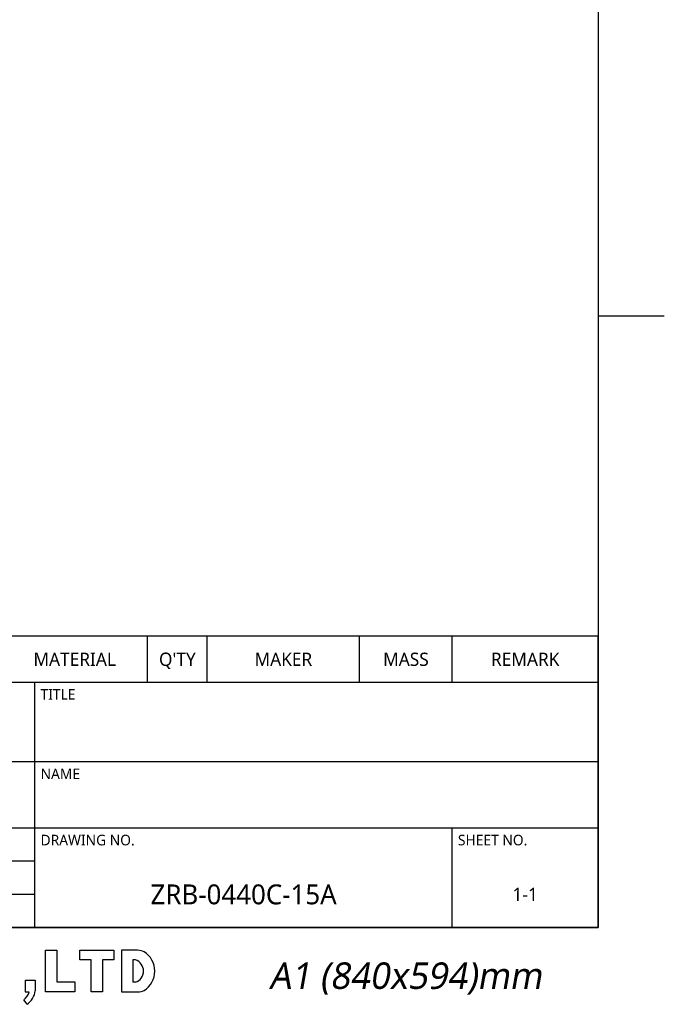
# Model space of a CAD drawing. Header units: millimetres. Extents: x 16 to 3344, y 34 to 2360.
# Tile 36 of 101: x 2931 to 3320, y 34 to 628. Entities that reach past the tile are written whole.
import ezdxf

# ---------------------------------------------------------------- set-up
doc = ezdxf.new("R2010")
doc.units = ezdxf.units.MM
doc.header["$LTSCALE"] = 185.02
doc.layers.get('0').update_dxf_attribs({"linetype": 'CONTINUOUS'})
doc.styles.add('TEXTSTYLE_2', font='malgun.ttf')
doc.styles.add('TEXTSTYLE_3', font='malgun.ttf')

# ---------------------------------------------------------------- blocks, each defined once
blk = doc.blocks.new('TABLE_BL2', base_point=(2930, 167.99))
at = {"color": 134}
for p, q in [((3280, 255.99), (2580, 255.99)), ((2580, 79.99), (2580, 255.99)), ((2616, 227.99), (2616, 255.99)), ((2780, 227.99), (2780, 255.99)), ((2920, 227.99), (2920, 255.99)), ((3008, 227.99), (3008, 255.99)), ((3044, 227.99), (3044, 255.99)), ((3136, 227.99), (3136, 255.99)), ((3192, 227.99), (3192, 255.99)), ((3280, 79.99), (3280, 255.99)), ((3280, 227.99), (2580, 227.99)), ((2760, 179.99), (2760, 227.99)), ((2940, 79.99), (2940, 227.99)), ((3280, 179.99), (2580, 179.99)), ((2652, 139.99), (2652, 179.99)), ((2712, 119.99), (2712, 179.99)), ((2800, 139.99), (2800, 179.99)), ((3280, 139.99), (2580, 139.99)), ((3192, 79.99), (3192, 139.99)), ((2940, 119.99), (2580, 119.99)), ((2640, 79.99), (2640, 119.99)), ((2696, 79.99), (2696, 119.99)), ((2760, 79.99), (2760, 119.99)), ((2820, 79.99), (2820, 119.99)), ((2876, 79.99), (2876, 119.99)), ((2940, 99.99), (2580, 99.99)), ((3280, 79.99), (2580, 79.99))]:
    blk.add_line(p, q, dxfattribs=at)
at = {"color": 134, "line_spacing_factor": 0.9, "style": 'TEXTSTYLE_3'}
for s, insert, char_height, width, attachment_point in [('NO.', (2598, 245.99), 8, 19.5259, 2), ('PART NAME', (2698, 245.99), 8, 62.0444, 2), ('DRAWING NO.', (2850, 245.99), 8, 75.4074, 2), ('MATERIAL', (2964, 245.99), 8, 51.6148, 2), ("Q'TY", (3026, 245.99), 8, 23.3481, 2), ('MAKER', (3090, 245.99), 8, 36.5926, 2), ('MASS', (3164, 245.99), 8, 29.6, 2), ('REMARK', (3236, 245.99), 8, 43.3778, 2), ('REF.DRAWING', (2583.4, 223.99), 6.4, 57.9793, 1), ('PROJECT NO.', (2763.4, 223.99), 6.4, 54.3052, 1), ('TITLE', (2943.4, 223.99), 6.4, 20.7407, 1), ('PROJECTION', (2616, 175.19), 6.4, 51.6267, 2), ('UNIT', (2655.4, 175.99), 6.4, 20.1719, 1), ('SCALE', (2715.4, 175.99), 6.4, 25.197, 1), ('TOLERANCE', (2803.4, 175.99), 6.4, 48.8059, 1), ('NAME', (2943.4, 175.99), 6.4, 25.4104, 1), ('1/4', (2756, 155.99), 8, 16.6519, 2), ('KS B ISO 2768-mk', (2870, 155.99), 8, 92.9481, 2), ('mm', (2682, 155.99), 8, 19.5556, 2), ('SECTION', (2646, 133.19), 6.4, 35.8874, 2), ('ROBOT DEVELOPMENT TEAM', (2826, 133.19), 6.4, 125.4455, 2), ('DRAWING NO.', (2943.4, 135.99), 6.4, 60.3259, 1), ('SHEET NO.', (3195.4, 135.99), 6.4, 43.9704, 1), ('APPROVED', (2583.4, 113.19), 6.4, 44.9185, 1), ('CADCHK', (2763.4, 113.19), 6.4, 35.2, 1), ('ZRB-0440C-15A', (3066, 105.99), 12, 120.5778, 2), ('1-1', (3236, 103.99), 8, 16.8296, 2), ('DESIGNED', (2583.4, 93.19), 6.4, 42.2163, 1), ('CHECKED', (2763.4, 93.19), 6.4, 38.5422, 1)]:
    blk.add_mtext(s, dxfattribs=dict(at, insert=insert, char_height=char_height, width=width, attachment_point=attachment_point))

msp = doc.modelspace()

# ---------------------------------------------------------------- linework, layer by layer
at = {"color": 7}
for p in [(3280, 2296), (40, 80)]:
    msp.add_line(p, (3280, 80), dxfattribs=at)
at = {"color": 134}
for p, q in [((3280, 449.333), (3320, 449.333)), ((2946.338, 66.224), (2953.168, 66.224)), ((2946.338, 41.094), (2946.338, 66.224)), ((2953.168, 66.224), (2953.168, 47.223)), ((2967.178, 66.224), (2987.579, 66.224)), ((2967.178, 60.445), (2967.178, 66.224)), ((2987.579, 66.224), (2987.579, 60.445)), ((3002.027, 66.224), (2992.308, 66.224)), ((2992.308, 66.224), (2992.308, 41.094)), ((2974.008, 60.445), (2967.178, 60.445)), ((2974.008, 41.094), (2974.008, 60.445)), ((2987.579, 60.445), (2980.75, 60.445)), ((2980.75, 60.445), (2980.75, 41.094)), ((3000.626, 60.445), (2999.137, 60.445)), ((2999.137, 60.445), (2999.137, 46.873)), ((2934.167, 48.099), (2940.209, 48.099)), ((2934.167, 48.099), (2934.167, 41.094)), ((2940.209, 48.099), (2940.209, 41.827)), ((2953.168, 47.223), (2964.026, 47.223)), ((2964.026, 47.223), (2964.026, 41.094)), ((3000.626, 46.873), (2999.137, 46.873)), ((2935.218, 33.596), (2933.215, 36.394)), ((2934.167, 41.094), (2936.565, 41.094)), ((2964.026, 41.094), (2946.338, 41.094)), ((2980.75, 41.094), (2974.008, 41.094)), ((2992.308, 41.094), (3002.027, 41.094))]:
    msp.add_line(p, q, dxfattribs=at)
for centre, radius, start, end in [((3001.326, 53.375), 12.868, 68.742979, 86.879292), ((2998.454, 53.659), 7.125, 287.750088, 72.249912), ((2998.454, 53.659), 13.925, 302.772997, 57.227003), ((2928.499, 43.299), 11.802, 304.701981, 352.8342), ((3001.326, 53.943), 12.868, 273.120708, 291.257021), ((2928.499, 43.299), 8.362, 304.332061, 344.709853)]:
    msp.add_arc(centre, radius, start, end, dxfattribs=at)

# ---------------------------------------------------------------- block references
msp.add_blockref('TABLE_BL2', (2929.996, 167.992))

# ---------------------------------------------------------------- texts
at = {"color": 134, "insert": (3163.647, 58.891), "char_height": 16, "width": 256.88889, "attachment_point": 2, "line_spacing_factor": 0.9, "style": 'TEXTSTYLE_2'}
msp.add_mtext('\\Q10.0;A1 (840x594)mm', dxfattribs=at)

doc.saveas('drawing.dxf')
